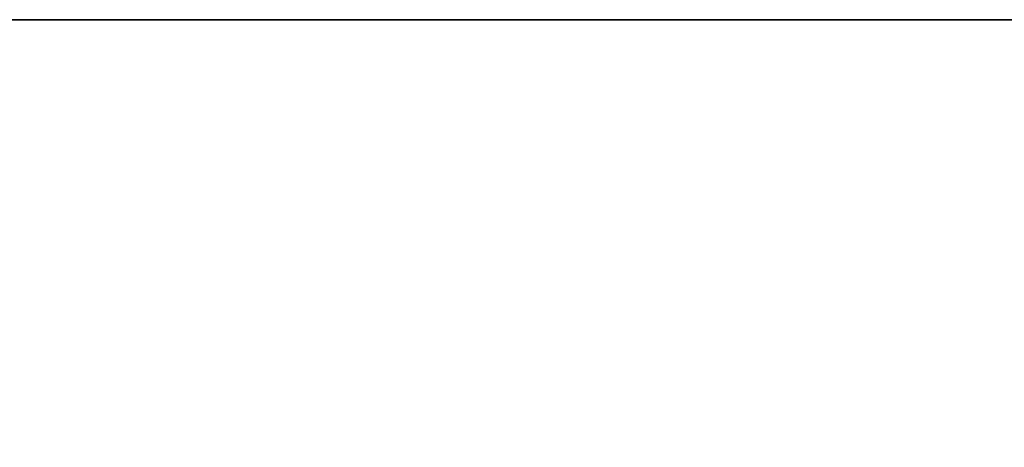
# Model space of a CAD drawing. Header units: millimetres. Extents: x -309 to 8059, y -96 to 57.
# Tile 60 of 99: x 4131 to 4176, y -20 to 0. Entities that reach past the tile are written whole.
import ezdxf

# ---------------------------------------------------------------- set-up
doc = ezdxf.new("R2010")
doc.units = ezdxf.units.MM
doc.layers.add('151', color=7, linetype='Continuous', true_color=0xffffff)

# ---------------------------------------------------------------- blocks, each defined once
blk = doc.blocks.new('UG_SURFACE_018')
at = {"layer": '151', "color": 252, "linetype": 'Continuous', "lineweight": 35}
for points in [[(4041, 0), (4041, 0, 2017), (4959, 0, 2017), (4959, 0)], [(4959, -39.3, 2017), (4959, 0, 2017), (4041, 0, 2017), (4041, -39.3, 2017)], [(4041, -39.3), (4041, 0), (4959, 0), (4959, -39.3)]]:
    blk.add_3dface(points, dxfattribs=at)

msp = doc.modelspace()

# ---------------------------------------------------------------- linework, layer by layer
at = {"layer": '151', "color": 252, "linetype": 'Continuous', "lineweight": 35}
for p, q in [((4959, 0), (4041, 0)), ((4959, 0, 2017), (4041, 0, 2017))]:
    msp.add_line(p, q, dxfattribs=at)

# ---------------------------------------------------------------- block references
msp.add_blockref('UG_SURFACE_018', (0, 0), dxfattribs=at)

doc.saveas('drawing.dxf')
